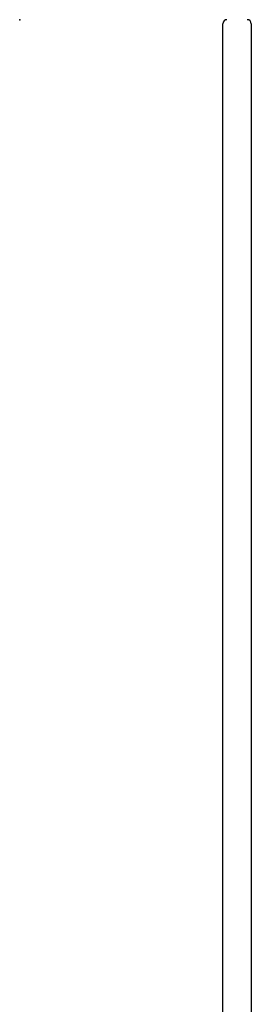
# Model space of a CAD drawing. Header units: metres. Extents: x 15.2 to 54.2, y -39.7 to 1.1.
# Tile 185 of 256: x 49.088 to 49.203, y -38.254 to -37.769. Entities that reach past the tile are written whole.
import ezdxf

# ---------------------------------------------------------------- set-up
doc = ezdxf.new("R2010")
doc.units = ezdxf.units.M
doc.header["$MEASUREMENT"] = 0
doc.layers.add('2D', color=252, linetype='Continuous')
doc.layers.add('PUNTO', color=1, linetype='Continuous')

# ---------------------------------------------------------------- blocks, each defined once
blk = doc.blocks.new('2D_QYOS_450')
at = {"layer": '2D'}
for p, q in [((2.42604, -1.855), (2.42604, -0.971)), ((2.44004, -0.971), (2.44004, -1.855))]:
    blk.add_line(p, q, dxfattribs=at)
for centre, start, end in [((2.42804, -0.971), 90, 180), ((2.43804, -0.971), 0, 90)]:
    blk.add_arc(centre, 0.002, start, end, dxfattribs=at)
blk = doc.blocks.new('26ffc830-2b44-45e2-9b49-604c8448e545')
at = {"layer": 'PUNTO', "color": 40}
blk.add_point((1.10599, 0.01629, 0.052), dxfattribs=at)
blk.add_blockref('2D_QYOS_450', (-1.22, 0.98532))

msp = doc.modelspace()

# ---------------------------------------------------------------- block references
msp.add_blockref('26ffc830-2b44-45e2-9b49-604c8448e545', (47.98247, -37.78496))

doc.saveas('drawing.dxf')
